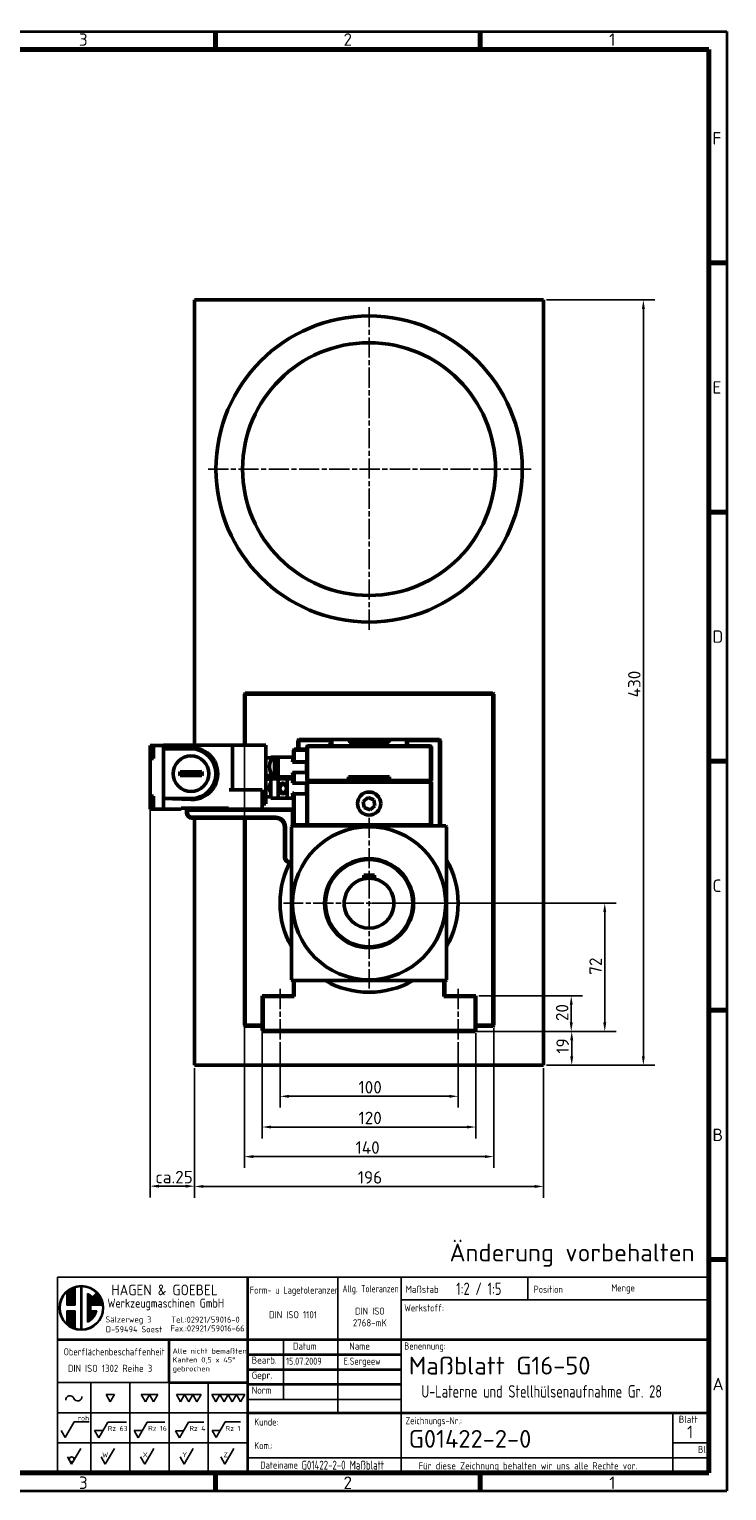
# Model space of a CAD drawing. Header units: millimetres. Extents: x 10 to 1178, y 10 to 831.
# Tile 5 of 5: x 786 to 1178, y 10 to 831. Entities that reach past the tile are written whole.
import ezdxf
from ezdxf.enums import TextEntityAlignment as Align

# ---------------------------------------------------------------- set-up
doc = ezdxf.new("R2010")
doc.units = ezdxf.units.MM
doc.header["$LTSCALE"] = 2
doc.linetypes.add('CHAIN', pattern=[0.3543, 0.2362, -0.0295, 0.0591, -0.0295])
doc.layers.get('0').update_dxf_attribs({"lineweight": 25})
for name, color, linetype, lineweight in [('AM_BOR', 7, 'Continuous', 50), ('Bemaßung (ISO)', 7, 'Continuous', 25), ('Mittellinie (ISO)', 7, 'Continuous', 25), ('Mittelpunktmarkierung (ISO)', 7, 'Continuous', 25), ('Rahmen (ISO)', 7, 'Continuous', 70), ('Sichtbar (ISO)', 7, 'Continuous', 50), ('Symbol (ISO)', 7, 'Continuous', 25), ('Titel (ISO)', 7, 'Continuous', 50)]:
    doc.layers.add(name, color=color, linetype=linetype, lineweight=lineweight)
doc.styles.add('ACDINTS_30', font='isocp.shx')
doc.styles.add('ACDINTS_31', font='isocp.shx')
doc.styles.add('ACDINTS_32', font='isocp.shx')
doc.styles.add('ACDINTS_33', font='isocp.shx')
doc.styles.add('ACDINTS_34', font='isocp.shx')
doc.styles.add('ACDINTS_35', font='isocp.shx')
doc.styles.add('ACDINTS_40', font='isocp.shx')
doc.styles.add('ACDINTS_41', font='isocp.shx')
doc.styles.add('Notiztext (DIN)', font='isocpeur.ttf')
doc.styles.get("Standard").update_dxf_attribs({"font": 'ISOCP.shx'})
doc.styles.add('TextStyle32', font='isocp.shx')
doc.styles.add('TextStyle51', font='isocp.shx', dxfattribs={"width": 0.8})
doc.styles.add('TextStyle52', font='isocp.shx', dxfattribs={"width": 0.8})
doc.styles.add('TextStyle53', font='isocp.shx')
doc.styles.add('TextStyle54', font='isocp.shx')
doc.styles.add('TextStyle55', font='isocp.shx', dxfattribs={"width": 0.8})
doc.styles.add('TextStyle56', font='isocp.shx', dxfattribs={"width": 0.8})
doc.styles.add('TextStyle59', font='isocp.shx', dxfattribs={"width": 0.8})
doc.styles.add('TextStyle60', font='isocp.shx', dxfattribs={"width": 0.8})
doc.styles.add('TextStyle61', font='isocp.shx', dxfattribs={"width": 0.8})
doc.styles.add('TextStyle62', font='isocp.shx')
doc.styles.add('TextStyle63', font='isocp.shx')
doc.styles.add('TextStyle64', font='isocp.shx', dxfattribs={"width": 0.8})
doc.styles.add('TextStyle65', font='isocp.shx', dxfattribs={"width": 0.8})
doc.dimstyles.new('Standard (DIN)', dxfattribs={"dimscale": 2, "dimtxt": 3.5, "dimasz": 2.5, "dimexe": 3.175, "dimexo": 0.8, "dimgap": 0.8, "dimtad": 1, "dimdec": 3, "dimrnd": 1e-08, "dimtxsty": 'Notiztext (DIN)', "dimcen": 0.09, "dimdle": 10, "dimclrd": 256, "dimclre": 256, "dimclrt": 256, "dimazin": 2, "dimtfac": 0.571429, "dimtdec": 3, "dimtmove": 0, "dimatfit": 3, "dimfxl": 1, "dimtolj": 1, "dimlwd": -1, "dimlwe": -1, "dimarcsym": 0})

# ---------------------------------------------------------------- blocks, each defined once
blk = doc.blocks.new('Ränder Hagen+Goebel Rahmen')
at = {"layer": 'Rahmen (ISO)', "linetype": 'Continuous', "lineweight": 35}
for p, q in [((5, 415), (589, 415)), ((589, 415), (589, 5)), ((5, 5), (589, 5))]:
    blk.add_line(p, q, dxfattribs=at)
at = {"layer": 'Rahmen (ISO)'}
for p, q in [((445.5, 410), (445.5, 415)), ((519.75, 410), (519.75, 415)), ((10, 410), (584, 410)), ((584, 410), (584, 10)), ((584, 350), (589, 350)), ((584, 280), (589, 280)), ((584, 210), (589, 210)), ((584, 140), (589, 140)), ((584, 70), (589, 70)), ((10, 10), (584, 10)), ((445.5, 10), (445.5, 5)), ((519.75, 10), (519.75, 5))]:
    blk.add_line(p, q, dxfattribs=at)
at = {"layer": 'Symbol (ISO)', "char_height": 3.5, "style": 'Notiztext (DIN)'}
for s, insert, attachment_point in [('3', (408.375, 411), 8), ('2', (482.625, 411), 8), ('1', (556.875, 411), 8), ('F', (585, 385), 4), ('E', (585, 315), 4), ('D', (585, 245), 4), ('C', (585, 175), 4), ('B', (585, 105), 4), ('A', (585, 35), 4), ('3', (408.375, 9), 2), ('2', (482.625, 9), 2), ('1', (556.875, 9), 2)]:
    blk.add_mtext(s, dxfattribs=dict(at, insert=insert, attachment_point=attachment_point))
blk = doc.blocks.new('Schriftfelder Hagen+Goebel')
at = {"color": 7}
for p, q in [((294.29, 154.82), (111.41, 154.82)), ((111.41, 154.82), (111.41, 99.83)), ((294.29, 99.83), (294.29, 154.82)), ((111.41, 99.83), (294.29, 99.83))]:
    blk.add_line(p, q, dxfattribs=at)
at = {"color": 7, "linetype": 'Continuous', "lineweight": 25}
for p, q in [((116.39, 151.98), (116.39, 147.01)), ((117.99, 152.46), (117.99, 139.96)), ((118.25, 152.46), (118.25, 139.96)), ((114.07, 150.62), (114.07, 147.01)), ((114.34, 150.85), (114.34, 147.01)), ((114.6, 151.05), (114.6, 147.01)), ((114.87, 151.24), (114.87, 147.01)), ((115.13, 151.4), (115.13, 147.01)), ((115.4, 151.54), (115.4, 147.01)), ((115.67, 151.67), (115.67, 147.01)), ((115.93, 151.78), (115.93, 147.01)), ((116.2, 151.88), (116.2, 147.01)), ((119.85, 150.25), (119.85, 142.17)), ((120.12, 150.12), (120.12, 142.3)), ((120.38, 149.97), (120.38, 142.45)), ((120.65, 149.8), (120.65, 142.62)), ((120.92, 149.6), (120.92, 147.01)), ((121.18, 149.36), (121.18, 147.01)), ((121.23, 149.31), (122.36, 150.44)), ((121.45, 149.54), (121.45, 147.01)), ((121.71, 149.8), (121.71, 147.01)), ((121.98, 150.07), (121.98, 147.01)), ((122.25, 150.33), (122.25, 147.01)), ((122.51, 150.25), (122.51, 147.01)), ((122.78, 149.97), (122.78, 147.01)), ((123.04, 149.62), (123.04, 147.01)), ((123.31, 149.2), (123.31, 147.01)), ((123.58, 148.68), (123.58, 147.01)), ((123.84, 147.97), (123.84, 147.01)), ((114.07, 147.01), (116.39, 147.01)), ((114.07, 145.41), (114.07, 141.8)), ((114.07, 145.41), (116.39, 145.41)), ((114.34, 145.41), (114.34, 141.57)), ((114.6, 145.41), (114.6, 141.37)), ((114.87, 145.41), (114.87, 141.18)), ((115.13, 145.41), (115.13, 141.02)), ((115.4, 145.41), (115.4, 140.88)), ((115.67, 145.41), (115.67, 140.75)), ((115.93, 145.41), (115.93, 140.64)), ((116.2, 145.41), (116.2, 140.54)), ((116.39, 145.41), (116.39, 140.44)), ((120.78, 147.01), (124.06, 147.01)), ((120.78, 147.01), (120.78, 145.41)), ((120.78, 145.41), (122.44, 145.41)), ((120.92, 145.41), (120.92, 142.82)), ((121.18, 145.41), (121.18, 143.06)), ((121.45, 145.41), (121.45, 143.34)), ((121.71, 145.41), (121.71, 143.68)), ((121.98, 145.41), (121.98, 144.11)), ((122.25, 145.41), (122.25, 144.7)), ((111.41, 125.21), (142.75, 125.21)), ((120.75, 125.21), (120.75, 99.83)), ((131.75, 125.21), (131.75, 99.83)), ((142.75, 125.21), (142.75, 99.83)), ((153.75, 125.21), (153.75, 99.83)), ((111.41, 116.75), (164.75, 116.75)), ((111.41, 108.29), (164.75, 108.29))]:
    blk.add_line(p, q, dxfattribs=at)
at = {"color": 7, "linetype": 'Continuous', "lineweight": 35}
blk.add_line((142.75, 125.21), (164.75, 125.21), dxfattribs=at)
for p, q in [((125.1, 121.84), (127.41, 121.84)), ((125.1, 121.84), (126.25, 119.84)), ((126.25, 119.84), (127.41, 121.84)), ((134.94, 121.85), (137.25, 121.85)), ((134.94, 121.85), (136.1, 119.85)), ((136.1, 119.85), (137.25, 121.85)), ((137.25, 121.85), (138.41, 119.85)), ((137.25, 121.85), (139.56, 121.85)), ((138.41, 119.85), (139.56, 121.85)), ((144.79, 121.84), (147.1, 121.84)), ((144.79, 121.84), (145.94, 119.84)), ((145.94, 119.84), (147.1, 121.84)), ((148.25, 119.84), (147.1, 121.84)), ((149.41, 121.84), (147.1, 121.84)), ((149.41, 121.84), (148.25, 119.84)), ((149.41, 121.84), (150.56, 119.84)), ((149.41, 121.84), (151.72, 121.84)), ((150.56, 119.84), (151.72, 121.84)), ((154.73, 121.84), (155.88, 119.84)), ((154.73, 121.84), (157.04, 121.84)), ((155.88, 119.84), (157.04, 121.84)), ((157.04, 121.84), (159.35, 121.84)), ((157.04, 121.84), (158.19, 119.84)), ((158.19, 119.84), (159.35, 121.84)), ((161.66, 121.84), (159.35, 121.84)), ((160.5, 119.84), (159.35, 121.84)), ((161.66, 121.84), (160.5, 119.84)), ((161.66, 121.84), (163.97, 121.84)), ((161.66, 121.84), (162.81, 119.84)), ((162.81, 119.84), (163.97, 121.84)), ((112.45, 111.77), (113.6, 109.77)), ((113.6, 109.77), (116.15, 114.17)), ((116.15, 114.17), (120.35, 114.17)), ((121.85, 111.74), (123.01, 109.74)), ((121.85, 111.74), (124.16, 111.74)), ((123.01, 109.74), (125.55, 114.14)), ((125.55, 114.14), (130.76, 114.14)), ((132.92, 111.74), (134.08, 109.74)), ((132.92, 111.74), (135.23, 111.74)), ((134.08, 109.74), (136.62, 114.14)), ((136.62, 114.14), (141.57, 114.14)), ((144.53, 111.7), (146.84, 111.7)), ((144.53, 111.7), (145.69, 109.7)), ((145.69, 109.7), (148.23, 114.1)), ((148.23, 114.1), (152.55, 114.1)), ((154.81, 111.79), (157.12, 111.79)), ((154.81, 111.79), (155.96, 109.79)), ((155.96, 109.79), (158.5, 114.19)), ((158.5, 114.19), (162.82, 114.19)), ((114.25, 104.33), (115.4, 102.33)), ((115.4, 102.33), (117.94, 106.73)), ((123.7, 104.33), (124.85, 102.33)), ((124.85, 102.33), (127.39, 106.73)), ((134.76, 104.33), (135.92, 102.33)), ((135.92, 102.33), (138.46, 106.73)), ((145.85, 104.33), (147.01, 102.33)), ((147.01, 102.33), (149.55, 106.73)), ((157.23, 104.33), (158.39, 102.33)), ((158.39, 102.33), (160.93, 106.73))]:
    blk.add_line(p, q)
at = {"color": 7, "lineweight": 35}
blk.add_line((164.75, 120.98), (164.75, 99.83), dxfattribs=at)
at = {"color": 7, "linetype": 'Continuous', "lineweight": 25}
for radius in [6.25, 5.99]:
    blk.add_circle((118.12, 146.21), radius, dxfattribs=at)
blk.add_circle((115.4, 103.66), 0.667)
for start, end in [(45, 66.8002), (293.1998, 349.5243)]:
    blk.add_arc((118.12, 146.21), 4.39, start, end, dxfattribs=at)
for centre, start, end in [((114.92, 120.36), 21.9122, 185.4858), ((117.09, 121.23), 201.9122, 5.4858)]:
    blk.add_arc(centre, 1.17, start, end)
at = {"layer": 'AM_BOR', "color": 7, "linetype": 'Continuous', "lineweight": 35}
for p, q in [((164.75, 154.82), (164.75, 120.98)), ((111.41, 137.35), (294.29, 137.35)), ((142.75, 125.21), (142.75, 137.35))]:
    blk.add_line(p, q, dxfattribs=at)
at = {"layer": 'AM_BOR', "color": 7, "linetype": 'Continuous', "lineweight": 25}
for p, q in [((190.15, 154.82), (190.15, 116.75)), ((207.93, 154.82), (207.93, 99.83)), ((243.49, 154.82), (243.49, 148.49)), ((207.93, 148.49), (294.29, 148.49)), ((174.91, 137.35), (174.91, 120.43)), ((164.75, 120.43), (207.93, 120.43)), ((284.13, 116.75), (284.13, 99.83)), ((284.13, 108.29), (294.29, 108.29)), ((164.75, 104.06), (294.29, 104.06))]:
    blk.add_line(p, q, dxfattribs=at)
at = {"layer": 'AM_BOR', "color": 7, "lineweight": 35}
blk.add_line((164.75, 116.75), (294.29, 116.75), dxfattribs=at)
at = {"layer": 'Titel (ISO)', "color": 7, "linetype": 'Continuous', "lineweight": 35}
for p, q in [((164.75, 133.12), (207.93, 133.12)), ((164.75, 128.89), (207.93, 128.89)), ((207.93, 124.66), (164.75, 124.66))]:
    blk.add_line(p, q, dxfattribs=at)
at = {"color": 7}
blk.add_text('HAGEN & GOEBEL', height=3, dxfattribs=at).set_placement((126.55, 149.76))
at = {"color": 7, "width": 0.9}
for s, height, p in [('Werkzeugmaschinen GmbH', 2.5, (125.45, 146.3)), ('Sälzerweg 3', 1.7, (124.88, 142.11)), ('Tel.:02921/59016-0', 1.7, (143.38, 142.07)), ('D-59494 Soest', 1.7, (124.99, 139.35)), ('Fax.:02921/59016-66', 1.7, (143.13, 139.6))]:
    blk.add_text(s, height=height, dxfattribs=at).set_placement(p)
at = {"color": 7, "style": 'ACDINTS_30', "width": 0.8}
blk.add_text('Oberflächenbeschaffenheit', height=2, dxfattribs=at).set_placement((113.16, 132.88))
at = {"color": 7, "style": 'ACDINTS_30'}
for s, p in [('Gepr.', (165.95, 126.31)), ('Norm', (165.95, 122.08))]:
    blk.add_text(s, height=2, dxfattribs=at).set_placement(p)
at = {"color": 7, "char_height": 2, "attachment_point": 1, "line_spacing_factor": 0.332}
for s, insert in [('\\fISOCP|b0|i0;\\W0.90;\\H2.0000;Werkstoff:', (208.77, 147.21)), ('\\fISOCP|b0|i0;\\W0.90;\\H2.0000;Benennung:', (208.76, 136.5)), ('\\fISOCP|b0|i0;\\W0.90;\\H2.0000;Zeichnungs-Nr.:', (209.11, 115.53))]:
    blk.add_mtext(s, dxfattribs=dict(at, insert=insert))
at = {"char_height": 1.4}
for s, insert, attachment_point, style in [('roh', (117.1, 114.56), 7, 'ACDINTS_40'), ('Rz 63', (125.53, 111.62), 7, 'ACDINTS_40'), ('Rz 16', (136.89, 111.67), 7, 'ACDINTS_40'), ('Rz 4', (148.45, 111.63), 7, 'ACDINTS_40'), ('Rz 1', (158.63, 111.62), 7, 'ACDINTS_40'), ('W', (125.69, 104.24), 9, 'ACDINTS_41'), ('X', (136.76, 104.25), 9, 'ACDINTS_41'), ('Y', (147.85, 104.24), 9, 'ACDINTS_41'), ('Z', (159.23, 104.26), 9, 'ACDINTS_41')]:
    blk.add_mtext(s, dxfattribs=dict(at, insert=insert, attachment_point=attachment_point, style=style))
at = {"color": 7, "insert": (166.66, 115.16), "char_height": 2, "width": 31.2179, "attachment_point": 1, "line_spacing_factor": 0.996}
blk.add_mtext('\\fISOCP|b0|i0;\\W0.90;\\H2.0000;Kunde:\\P\\PKom.:', dxfattribs=at)
at = {"layer": 'AM_BOR', "color": 7, "style": 'ACDINTS_30'}
for s, width, p in [('Form- u Lagetoleranzen', 0.75, (165.41, 150.21)), ('Allg. Toleranzen', 0.7, (191.43, 150.6)), ('Position', 0.8, (245.09, 150.43)), ('Menge', 0.8, (266.9, 150.83)), ('Dateiname', 0.8, (168.36, 101.05))]:
    blk.add_text(s, height=2, dxfattribs=dict(at, width=width)).set_placement(p)
for s, p in [('Maßstab', (209.15, 150.43)), ('Bearb.', (165.95, 130.54))]:
    blk.add_text(s, height=2, dxfattribs=at).set_placement(p)
at = {"layer": 'AM_BOR', "color": 7, "style": 'ACDINTS_32', "width": 0.983632}
blk.add_text('Datum', height=2, dxfattribs=at).set_placement((180.84, 134.48), align=Align.CENTER)
at = {"layer": 'AM_BOR', "color": 7, "style": 'ACDINTS_31'}
blk.add_text('Name', height=2, dxfattribs=at).set_placement((199.12, 134.48), align=Align.RIGHT)
at = {"layer": 'AM_BOR', "color": 7, "style": 'ACDINTS_32'}
for s, p in [('Blatt', (288.5, 113.9)), ('Bl', (292.31, 105.44))]:
    blk.add_text(s, height=2, dxfattribs=at).set_placement(p, align=Align.CENTER)
at = {"layer": 'AM_BOR', "color": 7, "char_height": 2, "line_spacing_factor": 0.332}
for s, insert, attachment_point, style in [('DIN ISO 1101', (177.55, 143.3), 8, 'ACDINTS_34'), ('DIN ISO 1302 Reihe 3', (114.36, 130.23), 1, 'ACDINTS_33'), ('Für diese Zeichnung behalten wir uns alle Rechte vor.', (212.76, 102.85), 1, 'ACDINTS_33')]:
    blk.add_mtext(s, dxfattribs=dict(at, insert=insert, attachment_point=attachment_point, style=style))
at = {"layer": 'AM_BOR', "color": 7, "line_spacing_factor": 0.996}
for s, insert, char_height, width, attachment_point, style in [('DIN ISO 2768-mK', (199.12, 141), 2, 15.0375, 8, 'ACDINTS_34'), (' \\PAlle nicht bemaßten Kanten 0,5 x 45° gebrochen', (143.71, 137.35), 1.5, 20.5101, 1, 'ACDINTS_35')]:
    blk.add_mtext(s, dxfattribs=dict(at, insert=insert, char_height=char_height, width=width, attachment_point=attachment_point, style=style))
at = {"layer": 'AM_BOR', "color": 7}
for tag, p, height, style, width in [('Maßstab:', (223.33, 149.84), 3.5, 'TextStyle64', 0.8), ('Positionsnummer', (254.96, 149.95), 3.5, 'TextStyle61', 0.8), ('Menge', (277.56, 149.84), 3.5, 'TextStyle60', 0.8), ('Material', (224.04, 143.99), 3, 'TextStyle52', 0.8), ('Halbzeug_(1.Zeile)', (261.93, 144.06), 3, 'TextStyle56', 0.8), ('Material_(2.Zeile)', (224.02, 139.81), 3, 'TextStyle51', 0.8), ('Halbzeug_(2.Zeile)', (261.93, 139.78), 3, 'TextStyle55', 0.8), ('ERSTELLUNGSDATUM', (175.59, 130.24), 2, 'TextStyle63', 0.9), ('AUTOR', (191.76, 130.24), 2, 'TextStyle62', 0.9), ('KONTROLLDATUM', (175.75, 126.01), 2, 'TextStyle53', 0.9), ('KONTROLLIERT_VON', (192.23, 126.32), 2, 'TextStyle54', 0.9), ('Beschreibung_2', (213.59, 121), 3.5, 'TextStyle59', 0.8), ('DATEINAME', (179.92, 100.78), 2.5, 'TextStyle65', 0.8)]:
    blk.add_attdef(tag, p, '', height=height, dxfattribs=dict(at, style=style, width=width))
at = {"layer": 'AM_BOR', "color": 7, "style": 'TextStyle32'}
blk.add_attdef('Plot-Datum', text='', height=3, dxfattribs=at).set_placement((288.92, 100.24), align=Align.CENTER)
at = {"layer": 'Titel (ISO)', "style": 'Notiztext (DIN)'}
blk.add_attdef('TITEL', text='', height=5, dxfattribs=at).set_placement((210.05, 129.99), align=Align.MIDDLE_LEFT)
at = {"layer": 'Titel (ISO)', "color": 7, "style": 'Notiztext (DIN)'}
blk.add_attdef('BAUTEILNUMMER', text='', height=5, dxfattribs=at).set_placement((210.03, 109.41), align=Align.MIDDLE_LEFT)
at = {"layer": 'Titel (ISO)', "style": 'Notiztext (DIN)'}
blk.add_attdef('Blattnummer', text='', height=3.5, dxfattribs=at).set_placement((290.13, 111.34), align=Align.MIDDLE_CENTER)
blk = doc.blocks.new('*D6')
at = {"layer": 'Bemaßung (ISO)'}
for p, q in [((854.2, 398.76), (854.2, 174.81)), ((879.2, 247.56), (879.2, 174.81)), ((874.2, 181.16), (859.2, 181.16))]:
    blk.add_line(p, q, dxfattribs=at)
for points in [[(859.2, 182), (859.2, 180.33), (854.2, 181.16)], [(874.2, 182), (874.2, 180.33), (879.2, 181.16)]]:
    blk.add_solid(points, dxfattribs=at)
at = {"layer": 'Defpoints', "color": 0}
for p in [(854.2, 400.36), (879.2, 249.16), (854.2, 181.16)]:
    blk.add_point(p, dxfattribs=at)
at = {"layer": 'Bemaßung (ISO)', "insert": (857.2, 189.76), "char_height": 7, "attachment_point": 1, "style": 'Notiztext (DIN)'}
blk.add_mtext('\\A1;ca.25', dxfattribs=at)
blk = doc.blocks.new('*D7')
at = {"layer": 'Bemaßung (ISO)'}
for p, q in [((927.2, 262.06), (927.2, 225.31)), ((1027.2, 262.06), (1027.2, 225.31)), ((932.2, 231.66), (1022.2, 231.66))]:
    blk.add_line(p, q, dxfattribs=at)
for points in [[(932.2, 232.5), (932.2, 230.83), (927.2, 231.66)], [(1022.2, 232.5), (1022.2, 230.83), (1027.2, 231.66)]]:
    blk.add_solid(points, dxfattribs=at)
at = {"layer": 'Defpoints', "color": 0}
for p in [(927.2, 263.66), (1027.2, 263.66), (1027.2, 231.66)]:
    blk.add_point(p, dxfattribs=at)
at = {"layer": 'Bemaßung (ISO)', "insert": (971.25, 240.26), "char_height": 7, "attachment_point": 1, "style": 'Notiztext (DIN)'}
blk.add_mtext('\\A1;100', dxfattribs=at)
blk = doc.blocks.new('*D8')
at = {"layer": 'Bemaßung (ISO)'}
for p, q in [((917.2, 286.56), (917.2, 208.05)), ((1037.2, 267.06), (1037.2, 208.05)), ((922.2, 214.4), (1032.2, 214.4))]:
    blk.add_line(p, q, dxfattribs=at)
for points in [[(922.2, 215.24), (922.2, 213.57), (917.2, 214.4)], [(1032.2, 215.24), (1032.2, 213.57), (1037.2, 214.4)]]:
    blk.add_solid(points, dxfattribs=at)
at = {"layer": 'Defpoints', "color": 0}
for p in [(917.2, 288.16), (1037.2, 268.66), (1037.2, 214.4)]:
    blk.add_point(p, dxfattribs=at)
at = {"layer": 'Bemaßung (ISO)', "insert": (971.25, 223), "char_height": 7, "attachment_point": 1, "style": 'Notiztext (DIN)'}
blk.add_mtext('\\A1;120', dxfattribs=at)
blk = doc.blocks.new('*D9')
at = {"layer": 'Bemaßung (ISO)'}
for p, q in [((907.2, 456.06), (907.2, 191.43)), ((1047.2, 270.06), (1047.2, 191.43)), ((912.2, 197.78), (1042.2, 197.78))]:
    blk.add_line(p, q, dxfattribs=at)
for points in [[(912.2, 198.62), (912.2, 196.95), (907.2, 197.78)], [(1042.2, 198.62), (1042.2, 196.95), (1047.2, 197.78)]]:
    blk.add_solid(points, dxfattribs=at)
at = {"layer": 'Defpoints', "color": 0}
for p in [(907.2, 457.66), (1047.2, 271.66), (1047.2, 197.78)]:
    blk.add_point(p, dxfattribs=at)
at = {"layer": 'Bemaßung (ISO)', "insert": (969.61, 206.38), "char_height": 7, "attachment_point": 1, "style": 'Notiztext (DIN)'}
blk.add_mtext('\\A1;140', dxfattribs=at)
blk = doc.blocks.new('*D10')
at = {"layer": 'Bemaßung (ISO)'}
for p, q in [((879.2, 247.56), (879.2, 174.66)), ((1075.2, 247.56), (1075.2, 174.66)), ((884.2, 181.01), (1070.2, 181.01))]:
    blk.add_line(p, q, dxfattribs=at)
for points in [[(884.2, 181.84), (884.2, 180.18), (879.2, 181.01)], [(1070.2, 181.84), (1070.2, 180.18), (1075.2, 181.01)]]:
    blk.add_solid(points, dxfattribs=at)
at = {"layer": 'Defpoints', "color": 0}
for p in [(879.2, 249.16), (1075.2, 249.16), (1075.2, 181.01)]:
    blk.add_point(p, dxfattribs=at)
at = {"layer": 'Bemaßung (ISO)', "insert": (970.83, 189.61), "char_height": 7, "attachment_point": 1, "style": 'Notiztext (DIN)'}
blk.add_mtext('\\A1;196', dxfattribs=at)
blk = doc.blocks.new('*D11')
at = {"layer": 'Bemaßung (ISO)'}
for p, q in [((1038.8, 288.16), (1097.05, 288.16)), ((1090.7, 283.16), (1090.7, 273.16)), ((1038.3, 268.16), (1097.05, 268.16))]:
    blk.add_line(p, q, dxfattribs=at)
for points in [[(1089.87, 283.16), (1091.53, 283.16), (1090.7, 288.16)], [(1089.87, 273.16), (1091.53, 273.16), (1090.7, 268.16)]]:
    blk.add_solid(points, dxfattribs=at)
at = {"layer": 'Defpoints', "color": 0}
for p in [(1037.2, 288.16), (1036.7, 268.16), (1090.7, 268.16)]:
    blk.add_point(p, dxfattribs=at)
at = {"layer": 'Bemaßung (ISO)', "insert": (1082.1, 273.96), "char_height": 7, "attachment_point": 1, "rotation": 90, "style": 'Notiztext (DIN)'}
blk.add_mtext('\\A1;20', dxfattribs=at)
blk = doc.blocks.new('*D12')
at = {"layer": 'Bemaßung (ISO)'}
for p, q in [((978.8, 340.16), (1115.86, 340.16)), ((1109.51, 273.16), (1109.51, 335.16)), ((919.3, 268.16), (1115.86, 268.16))]:
    blk.add_line(p, q, dxfattribs=at)
for points in [[(1108.67, 335.16), (1110.34, 335.16), (1109.51, 340.16)], [(1108.67, 273.16), (1110.34, 273.16), (1109.51, 268.16)]]:
    blk.add_solid(points, dxfattribs=at)
at = {"layer": 'Defpoints', "color": 0}
for p in [(977.2, 340.16), (1109.51, 340.16), (917.7, 268.16)]:
    blk.add_point(p, dxfattribs=at)
at = {"layer": 'Bemaßung (ISO)', "insert": (1100.91, 299.96), "char_height": 7, "attachment_point": 1, "rotation": 90, "style": 'Notiztext (DIN)'}
blk.add_mtext('\\A1;72', dxfattribs=at)
blk = doc.blocks.new('*D13')
at = {"layer": 'Bemaßung (ISO)'}
for p, q in [((1038.3, 268.16), (1097.32, 268.16)), ((1090.97, 254.16), (1090.97, 263.16)), ((1076.8, 249.16), (1097.32, 249.16))]:
    blk.add_line(p, q, dxfattribs=at)
for points in [[(1090.13, 263.16), (1091.8, 263.16), (1090.97, 268.16)], [(1090.13, 254.16), (1091.8, 254.16), (1090.97, 249.16)]]:
    blk.add_solid(points, dxfattribs=at)
at = {"layer": 'Defpoints', "color": 0}
for p in [(1036.7, 268.16), (1090.97, 268.16), (1075.2, 249.16)]:
    blk.add_point(p, dxfattribs=at)
at = {"layer": 'Bemaßung (ISO)', "insert": (1082.37, 255.62), "char_height": 7, "attachment_point": 1, "rotation": 90, "style": 'Notiztext (DIN)'}
blk.add_mtext('\\A1;19', dxfattribs=at)
blk = doc.blocks.new('*D14')
at = {"layer": 'Bemaßung (ISO)'}
for p, q in [((1076.8, 679.16), (1137.55, 679.16)), ((1131.2, 674.16), (1131.2, 254.16)), ((1076.8, 249.16), (1137.55, 249.16))]:
    blk.add_line(p, q, dxfattribs=at)
for points in [[(1130.37, 674.16), (1132.03, 674.16), (1131.2, 679.16)], [(1130.37, 254.16), (1132.03, 254.16), (1131.2, 249.16)]]:
    blk.add_solid(points, dxfattribs=at)
at = {"layer": 'Defpoints', "color": 0}
for p in [(1075.2, 679.16), (1075.2, 249.16), (1131.2, 249.16)]:
    blk.add_point(p, dxfattribs=at)
at = {"layer": 'Bemaßung (ISO)', "insert": (1122.6, 455.85), "char_height": 7, "attachment_point": 1, "rotation": 90, "style": 'Notiztext (DIN)'}
blk.add_mtext('\\A1;430', dxfattribs=at)

msp = doc.modelspace()

# ---------------------------------------------------------------- linework, layer by layer
at = {"layer": 'Mittellinie (ISO)', "linetype": 'CHAIN', "ltscale": 23.990969}
for p, q in [((927.2015, 263.6627), (927.2015, 292.1627)), ((1027.2015, 263.6627), (1027.2015, 292.1627))]:
    msp.add_line(p, q, dxfattribs=at)
at = {"layer": 'Mittelpunktmarkierung (ISO)', "linetype": 'CHAIN', "ltscale": 23.990969}
for p, q in [((977.2015, 675.1627), (977.2015, 493.1627)), ((1068.2015, 584.1627), (886.2015, 584.1627)), ((977.2015, 388.1627), (977.2015, 292.1627)), ((1025.2015, 340.1627), (929.2015, 340.1627))]:
    msp.add_line(p, q, dxfattribs=at)
at = {"layer": 'Sichtbar (ISO)'}
for p, q in [((879.2015, 428.9627), (879.2015, 679.1627)), ((879.2015, 679.1627), (1075.2015, 679.1627)), ((1075.2015, 679.1627), (1075.2015, 249.1627)), ((907.7015, 458.1627), (907.2015, 457.6627)), ((907.2015, 457.6627), (907.7015, 457.6627)), ((907.2015, 457.6627), (907.2015, 428.9627)), ((907.7015, 458.1627), (907.7015, 457.6627)), ((1046.7015, 458.1627), (907.7015, 458.1627)), ((907.7015, 457.6627), (1046.7015, 457.6627)), ((907.7015, 428.9627), (907.7015, 457.6627)), ((1047.2015, 457.6627), (1046.7015, 458.1627)), ((1046.7015, 457.6627), (1046.7015, 458.1627)), ((1046.7015, 457.6627), (1047.2015, 457.6627)), ((1046.7015, 457.6627), (1046.7015, 271.6627)), ((1047.2015, 271.6627), (1047.2015, 457.6627)), ((854.2015, 428.8627), (854.2015, 425.5627)), ((856.2015, 428.8627), (854.2015, 428.8627)), ((854.4015, 427.5471), (854.4015, 425.9627)), ((854.8579, 428.0452), (856.2015, 428.1627)), ((856.2015, 428.8627), (856.2015, 421.5627)), ((861.7015, 428.8627), (856.2015, 428.8627)), ((861.7015, 428.8627), (861.7015, 428.9627)), ((898.6713, 428.9627), (861.7015, 428.9627)), ((861.7015, 428.8627), (861.7015, 393.0627)), ((861.7015, 426.9627), (877.2015, 427.504)), ((898.6713, 428.9627), (900.6015, 428.9627)), ((901.2713, 428.9627), (900.6015, 428.9627)), ((900.6015, 403.9627), (900.6015, 428.9627)), ((906.1277, 428.9627), (901.2713, 428.9627)), ((908.3447, 428.9627), (906.1277, 428.9627)), ((915.6969, 428.9627), (908.3447, 428.9627)), ((917.8099, 428.9627), (915.6969, 428.9627)), ((918.2015, 428.9627), (917.8099, 428.9627)), ((918.2015, 428.9627), (919.2015, 428.9627)), ((919.2015, 395.9627), (919.2015, 428.9627)), ((937.7015, 432.1627), (937.2015, 431.6627)), ((937.2015, 431.6627), (937.7015, 431.6627)), ((937.2015, 431.6627), (937.2015, 426.6627)), ((937.7015, 432.1627), (937.7015, 431.6627)), ((956.2015, 432.1627), (937.7015, 432.1627)), ((937.7015, 431.6627), (956.2015, 431.6627)), ((937.7015, 426.6627), (937.7015, 431.6627)), ((942.2015, 428.1627), (942.7015, 428.6627)), ((942.2015, 428.1627), (942.7015, 428.1627)), ((942.2015, 428.1627), (942.2015, 409.1627)), ((942.7015, 428.1627), (942.7015, 428.6627)), ((1011.7015, 428.6627), (942.7015, 428.6627)), ((942.7015, 428.1627), (1011.7015, 428.1627)), ((942.7015, 409.1627), (942.7015, 428.1627)), ((965.2015, 432.1627), (956.2015, 432.1627)), ((956.2015, 428.6627), (956.2015, 432.1627)), ((965.2015, 432.1627), (975.2015, 432.1627)), ((967.2015, 430.1627), (965.2015, 432.1627)), ((987.2015, 430.1627), (967.2015, 430.1627)), ((967.2015, 428.6627), (967.2015, 430.1627)), ((975.2015, 432.1627), (979.2015, 432.1627)), ((975.7788, 431.1627), (975.2015, 432.1627)), ((978.6241, 431.1627), (975.7788, 431.1627)), ((979.2015, 432.1627), (978.6241, 431.1627)), ((979.2015, 432.1627), (989.2015, 432.1627)), ((989.2015, 432.1627), (987.2015, 430.1627)), ((987.2015, 428.6627), (987.2015, 430.1627)), ((998.2015, 432.1627), (989.2015, 432.1627)), ((1016.7015, 432.1627), (998.2015, 432.1627)), ((998.2015, 428.6627), (998.2015, 432.1627)), ((998.2015, 431.6627), (1016.7015, 431.6627)), ((998.7015, 431.0127), (998.2015, 431.5127)), ((998.7015, 431.0127), (998.7015, 428.6627)), ((998.7015, 429.1627), (999.7015, 429.1627)), ((999.7015, 429.1627), (999.7015, 428.6627)), ((1011.7015, 428.6627), (1012.2015, 428.1627)), ((1011.7015, 428.6627), (1011.7015, 428.1627)), ((1011.7015, 428.1627), (1012.2015, 428.1627)), ((1011.7015, 428.1627), (1011.7015, 409.1627)), ((1012.2015, 409.1627), (1012.2015, 428.1627)), ((1016.7015, 432.1627), (1017.2015, 431.6627)), ((1016.7015, 432.1627), (1016.7015, 431.6627)), ((1016.7015, 431.6627), (1017.2015, 431.6627)), ((1016.7015, 431.6627), (1016.7015, 383.6627)), ((1017.2015, 383.6627), (1017.2015, 431.6627)), ((854.2015, 425.5627), (854.2015, 421.5627)), ((856.2015, 421.5627), (854.2015, 421.5627)), ((854.2015, 421.5627), (854.2015, 400.3627)), ((854.4015, 425.9627), (854.8579, 425.9627)), ((854.8579, 425.1627), (854.4015, 425.1627)), ((854.4015, 425.1627), (854.4015, 423.1783)), ((854.8579, 425.9627), (855.2115, 425.9627)), ((855.2115, 425.1627), (854.8579, 425.1627)), ((854.8579, 422.6802), (856.2015, 422.5627)), ((855.2115, 425.1627), (855.2115, 425.9627)), ((877.2015, 426.9627), (861.7015, 426.9627)), ((919.2015, 421.9527), (924.1241, 421.9527)), ((926.1015, 422.1627), (922.1015, 422.1627)), ((922.1015, 421.9527), (922.1015, 422.1627)), ((924.1241, 411.9727), (924.1241, 421.9527)), ((934.6015, 422.1627), (926.1015, 422.1627)), ((926.1015, 411.1627), (926.1015, 422.1627)), ((934.1299, 419.3627), (934.6015, 422.1617)), ((942.1015, 419.3627), (934.1299, 419.3627)), ((934.6015, 422.1617), (934.6015, 422.1627)), ((935.2015, 426.6627), (934.7015, 426.1627)), ((934.7015, 426.1627), (935.2015, 426.1627)), ((934.7015, 426.1627), (934.7015, 419.6627)), ((934.7015, 419.6627), (935.2015, 419.6627)), ((934.9575, 419.3627), (934.9575, 419.6627)), ((935.2015, 426.6627), (935.2015, 426.1627)), ((942.2015, 426.6627), (935.2015, 426.6627)), ((935.2015, 426.1627), (942.2015, 426.1627)), ((935.2015, 419.6627), (935.2015, 426.1627)), ((942.2015, 419.6627), (935.2015, 419.6627)), ((942.1015, 419.6627), (942.1015, 419.3627)), ((942.1015, 413.6627), (942.1015, 419.3627)), ((871.0508, 413.9627), (883.3521, 413.9627)), ((883.3521, 411.9627), (871.0508, 411.9627)), ((919.2015, 411.9727), (924.1241, 411.9727)), ((922.1015, 411.1627), (922.1015, 411.9727)), ((926.1015, 411.1627), (922.1015, 411.1627)), ((934.6015, 411.1627), (926.1015, 411.1627)), ((934.6015, 411.1637), (934.1805, 413.6627)), ((934.1805, 413.6627), (934.7015, 413.6627)), ((934.6015, 411.1627), (934.6015, 411.1637)), ((934.7015, 413.6627), (934.7015, 407.6627)), ((935.2015, 413.6627), (934.7015, 413.6627)), ((935.2015, 407.6627), (935.2015, 413.6627)), ((935.2015, 413.6627), (942.2015, 413.6627)), ((965.7015, 411.1627), (965.7015, 409.1627)), ((965.7015, 411.1627), (966.2015, 410.6627)), ((988.7015, 411.1627), (965.7015, 411.1627)), ((966.2015, 409.1627), (966.2015, 410.6627)), ((966.2015, 410.6627), (988.2015, 410.6627)), ((975.2015, 410.1627), (975.4901, 410.6627)), ((978.9128, 410.6627), (979.2015, 410.1627)), ((988.7015, 411.1627), (988.2015, 410.6627)), ((988.2015, 410.6627), (988.2015, 409.1627)), ((988.7015, 409.1627), (988.7015, 411.1627)), ((915.2713, 403.9627), (898.6713, 403.9627)), ((915.2713, 403.9627), (917.2015, 403.9627)), ((917.2015, 392.9627), (917.2015, 403.9627)), ((919.2015, 409.9527), (922.1015, 409.9527)), ((922.1015, 410.1627), (922.1015, 399.1627)), ((922.1015, 410.1627), (926.1015, 410.1627)), ((926.1015, 410.1627), (926.1015, 399.1627)), ((926.1015, 410.1627), (931.1878, 410.1627)), ((928.6515, 407.6627), (928.6534, 407.6627)), ((931.1878, 410.1627), (931.1878, 399.1627)), ((931.1878, 410.1627), (934.6015, 410.1627)), ((934.1805, 407.6627), (934.6015, 410.1617)), ((934.7015, 407.6627), (934.1805, 407.6627)), ((934.6015, 410.1617), (934.6015, 410.1627)), ((934.7015, 407.6627), (935.2015, 407.6627)), ((942.2015, 407.6627), (935.2015, 407.6627)), ((942.1015, 407.6627), (942.1015, 401.6627)), ((942.2015, 409.1627), (942.7015, 409.1627)), ((942.7015, 408.6627), (942.2015, 409.1627)), ((942.7015, 408.6627), (942.2015, 408.1627)), ((942.7015, 408.1627), (942.2015, 408.1627)), ((942.2015, 408.1627), (942.2015, 384.1627)), ((942.7015, 408.6627), (942.7015, 409.1627)), ((965.7015, 409.1627), (942.7015, 409.1627)), ((942.7015, 408.1627), (942.7015, 408.6627)), ((1011.7015, 408.6627), (942.7015, 408.6627)), ((942.7015, 384.1627), (942.7015, 408.1627)), ((942.7015, 408.1627), (1011.7015, 408.1627)), ((965.7015, 408.6627), (965.7015, 409.1627)), ((966.2015, 409.1627), (965.7015, 408.6627)), ((966.2015, 409.1627), (965.7015, 409.1627)), ((967.7015, 410.1627), (966.2015, 410.1627)), ((966.2015, 409.6627), (967.2015, 409.6627)), ((967.2015, 409.6627), (967.7015, 410.1627)), ((967.7015, 409.6627), (967.2015, 409.6627)), ((967.2015, 409.6627), (967.2015, 408.6627)), ((967.7015, 409.6627), (967.7015, 410.1627)), ((986.7015, 410.1627), (967.7015, 410.1627)), ((967.7015, 408.6627), (967.7015, 409.6627)), ((967.7015, 409.6627), (986.7015, 409.6627)), ((986.7015, 409.6627), (986.7015, 410.1627)), ((987.2015, 409.6627), (986.7015, 410.1627)), ((988.2015, 410.1627), (986.7015, 410.1627)), ((987.2015, 409.6627), (986.7015, 409.6627)), ((986.7015, 409.6627), (986.7015, 408.6627)), ((987.2015, 408.6627), (987.2015, 409.6627)), ((987.2015, 409.6627), (988.2015, 409.6627)), ((988.7015, 409.1627), (988.2015, 409.1627)), ((988.7015, 408.6627), (988.2015, 409.1627)), ((988.7015, 409.1627), (988.7015, 408.6627)), ((1011.7015, 409.1627), (988.7015, 409.1627)), ((1011.7015, 409.1627), (1011.7015, 408.6627)), ((1012.2015, 409.1627), (1011.7015, 408.6627)), ((1011.7015, 409.1627), (1012.2015, 409.1627)), ((1011.7015, 408.6627), (1011.7015, 408.1627)), ((1012.2015, 408.1627), (1011.7015, 408.6627)), ((1012.2015, 408.1627), (1011.7015, 408.1627)), ((1011.7015, 408.1627), (1011.7015, 384.1627)), ((1012.2015, 384.1627), (1012.2015, 408.1627)), ((856.2015, 400.3627), (854.2015, 400.3627)), ((854.2015, 400.3627), (854.2015, 396.3627)), ((854.2015, 396.3627), (854.2015, 393.0627)), ((854.4015, 398.3471), (854.4015, 396.5627)), ((854.4015, 396.5627), (854.8579, 396.5627)), ((854.8579, 395.7627), (854.4015, 395.7627)), ((854.4015, 395.7627), (854.4015, 393.9783)), ((854.8579, 398.8452), (856.2015, 398.9627)), ((854.8579, 396.5627), (855.2115, 396.5627)), ((855.2115, 395.7627), (854.8579, 395.7627)), ((855.2115, 395.7627), (855.2115, 396.5627)), ((856.2015, 400.3627), (856.2015, 393.0627)), ((877.2015, 398.4214), (861.7015, 398.9627)), ((877.2015, 398.9627), (861.7015, 398.9627)), ((917.2015, 395.9627), (917.8099, 395.9627)), ((917.8099, 395.9627), (918.2015, 395.9627)), ((919.2015, 395.9627), (918.2015, 395.9627)), ((919.2015, 399.9727), (922.1015, 399.9727)), ((922.1015, 399.1627), (926.1015, 399.1627)), ((926.1015, 399.1627), (931.1878, 399.1627)), ((928.6515, 401.6627), (928.6534, 401.6627)), ((931.1878, 399.1627), (934.6015, 399.1627)), ((934.6015, 399.1637), (934.1299, 401.9627)), ((934.1299, 401.9627), (934.9575, 401.9627)), ((934.6015, 399.1627), (934.6015, 399.1637)), ((935.2015, 401.6627), (934.7015, 401.6627)), ((934.7015, 401.6627), (934.7015, 384.1627)), ((934.9575, 401.9627), (934.9575, 401.6627)), ((935.2015, 384.1627), (935.2015, 401.6627)), ((935.2015, 401.6627), (942.2015, 401.6627)), ((973.9641, 397.3953), (976.6502, 399.5827)), ((974.5153, 393.9753), (973.9641, 397.3953)), ((976.6502, 399.5827), (979.8876, 398.3501)), ((980.4389, 394.9301), (977.7527, 392.7427)), ((979.8876, 398.3501), (980.4389, 394.9301)), ((856.2015, 393.0627), (854.2015, 393.0627)), ((854.8579, 393.4802), (856.2015, 393.3627)), ((861.7015, 393.0627), (856.2015, 393.0627)), ((861.7015, 392.9627), (861.7015, 393.0627)), ((861.7015, 392.9627), (871.7015, 392.9627)), ((871.7015, 393.6627), (898.2015, 393.6627)), ((871.7015, 392.9627), (871.7015, 393.6627)), ((934.7015, 392.9627), (874.7015, 392.9627)), ((874.7015, 392.9627), (875.2015, 392.4627)), ((874.7015, 392.9627), (874.7015, 390.9627)), ((875.2015, 392.4627), (934.2015, 392.4627)), ((875.2015, 390.9627), (875.2015, 392.4627)), ((924.7015, 388.4627), (877.7015, 388.4627)), ((877.7015, 387.9627), (924.7015, 387.9627)), ((879.2015, 392.9627), (879.2015, 393.6627)), ((879.2015, 249.1627), (879.2015, 387.9627)), ((898.2015, 393.6627), (898.2015, 392.9627)), ((907.2015, 387.9627), (907.2015, 271.6627)), ((907.7015, 271.6627), (907.7015, 387.9627)), ((934.2015, 392.4627), (934.7015, 392.9627)), ((934.2015, 392.4627), (934.2015, 383.6627)), ((977.7527, 392.7427), (974.5153, 393.9753)), ((929.7015, 382.9627), (929.7015, 365.9627)), ((930.2015, 365.9627), (930.2015, 382.9627)), ((933.7015, 383.1627), (934.2015, 383.6627)), ((933.7015, 351.6844), (933.7015, 383.1627)), ((934.2015, 383.6627), (965.6798, 383.6627)), ((934.7015, 383.6627), (934.7015, 384.1627)), ((935.2015, 384.1627), (934.7015, 384.1627)), ((935.2015, 383.6627), (934.7015, 384.1627)), ((942.2015, 384.1627), (935.2015, 384.1627)), ((935.2015, 383.6627), (935.2015, 384.1627)), ((942.2015, 384.1627), (942.7015, 383.6627)), ((942.7015, 384.1627), (942.2015, 384.1627)), ((942.7015, 384.1627), (942.7015, 383.6627)), ((1011.7015, 384.1627), (942.7015, 384.1627)), ((988.7232, 383.6627), (965.6798, 383.6627)), ((988.7232, 383.6627), (1020.2015, 383.6627)), ((1012.2015, 384.1627), (1011.7015, 384.1627)), ((1011.7015, 383.6627), (1011.7015, 384.1627)), ((1011.7015, 383.6627), (1012.2015, 384.1627)), ((1020.2015, 383.6627), (1020.7015, 383.1627)), ((1020.7015, 383.1627), (1020.7015, 351.6844)), ((932.9622, 363.4627), (932.7015, 363.4627)), ((932.7015, 362.9627), (932.7025, 362.9627)), ((974.2015, 355.8627), (980.2015, 355.8627)), ((974.2015, 353.8375), (974.2015, 355.8627)), ((980.2015, 355.8627), (980.2015, 353.8375)), ((933.7015, 351.6844), (933.7015, 328.641)), ((1020.7015, 328.641), (1020.7015, 351.6844)), ((933.7015, 297.1627), (933.7015, 328.641)), ((1020.7015, 328.641), (1020.7015, 297.1627)), ((934.2015, 296.6627), (933.7015, 297.1627)), ((965.6798, 296.6627), (934.2015, 296.6627)), ((934.7015, 296.6627), (934.7015, 288.1627)), ((935.2015, 287.6627), (935.2015, 296.6627)), ((965.6798, 296.6627), (988.7232, 296.6627)), ((1020.2015, 296.6627), (988.7232, 296.6627)), ((1019.2015, 296.6627), (1019.2015, 287.6627)), ((1019.7015, 288.1627), (1019.7015, 296.6627)), ((1020.7015, 297.1627), (1020.2015, 296.6627)), ((917.7015, 287.6627), (917.2015, 288.1627)), ((917.2015, 288.1627), (917.2015, 268.6627)), ((934.7015, 288.1627), (917.2015, 288.1627)), ((917.7015, 268.6627), (917.7015, 287.6627)), ((917.7015, 287.6627), (935.2015, 287.6627)), ((935.2015, 287.6627), (934.7015, 288.1627)), ((1019.2015, 287.6627), (1019.7015, 288.1627)), ((1019.2015, 287.6627), (1036.7015, 287.6627)), ((1037.2015, 288.1627), (1019.7015, 288.1627)), ((1036.7015, 287.6627), (1037.2015, 288.1627)), ((1036.7015, 287.6627), (1036.7015, 268.6627)), ((1037.2015, 268.6627), (1037.2015, 288.1627)), ((907.2015, 271.6627), (907.7015, 271.6627)), ((907.2015, 271.6627), (907.7015, 271.1627)), ((907.7015, 271.1627), (907.7015, 271.6627)), ((917.2015, 271.6627), (907.7015, 271.6627)), ((907.7015, 271.1627), (917.2015, 271.1627)), ((1046.7015, 271.6627), (1037.2015, 271.6627)), ((1037.2015, 271.1627), (1046.7015, 271.1627)), ((1046.7015, 271.1627), (1047.2015, 271.6627)), ((1046.7015, 271.6627), (1047.2015, 271.6627)), ((1046.7015, 271.6627), (1046.7015, 271.1627)), ((917.2015, 268.6627), (917.4515, 268.4127)), ((917.4515, 268.4127), (917.7015, 268.6627)), ((917.7015, 268.1627), (917.4515, 268.4127)), ((1036.7015, 268.6627), (917.7015, 268.6627)), ((917.7015, 268.1627), (1036.7015, 268.1627)), ((1036.7015, 268.6627), (1036.9515, 268.4127)), ((1036.9515, 268.4127), (1036.7015, 268.1627)), ((1036.9515, 268.4127), (1037.2015, 268.6627)), ((1075.2015, 249.1627), (879.2015, 249.1627))]:
    msp.add_line(p, q, dxfattribs=at)
at = {"layer": 'Sichtbar (ISO)', "flags": 128}
for points in [[(924.0571, 421.9464), (924.0625, 421.9469), (924.0677, 421.9474), (924.0727, 421.9478), (924.0775, 421.9482), (924.082, 421.9487), (924.0864, 421.9491), (924.0905, 421.9494), (924.0943, 421.9498), (924.0979, 421.9501), (924.1013, 421.9505), (924.1045, 421.9508), (924.1074, 421.951), (924.1101, 421.9513), (924.1125, 421.9515), (924.1147, 421.9518), (924.1167, 421.952), (924.1184, 421.9521), (924.12, 421.9523), (924.1212, 421.9524), (924.1223, 421.9525), (924.1231, 421.9526), (924.1237, 421.9527), (924.124, 421.9527), (924.1241, 421.9527)], [(924.1241, 411.9727), (924.124, 411.9727), (924.1237, 411.9727), (924.1231, 411.9728), (924.1223, 411.9729), (924.1212, 411.973), (924.12, 411.9731), (924.1184, 411.9733), (924.1167, 411.9734), (924.1147, 411.9736), (924.1125, 411.9739), (924.1101, 411.9741), (924.1074, 411.9744), (924.1045, 411.9746), (924.1013, 411.9749), (924.0979, 411.9753), (924.0943, 411.9756), (924.0905, 411.976), (924.0864, 411.9763), (924.082, 411.9767), (924.0775, 411.9772), (924.0727, 411.9776), (924.0677, 411.978), (924.0625, 411.9785), (924.0571, 411.979)]]:
    msp.add_lwpolyline(points, dxfattribs=at)
at = {"layer": 'Sichtbar (ISO)'}
for centre, radius in [((977.2015, 584.1627), 86), ((977.2015, 584.1627), 71), ((877.2015, 412.9627), 10), ((977.2015, 396.1627), 6.5), ((977.2015, 340.1627), 43), ((977.2015, 340.1627), 25), ((977.2015, 340.1627), 24.5)]:
    msp.add_circle(centre, radius, dxfattribs=at)
for centre, radius, start, end in [((854.9015, 427.5471), 0.5, 95, 180), ((957.0015, 428.6627), 2, 113.5781785, 180), ((854.9015, 423.1783), 0.5, 180, 265), ((877.2015, 412.9627), 14, 270, 90), ((877.2015, 412.9627), 15, 331.1338885, 28.8661115), ((877.2015, 412.9627), 6.2314, 170.7654096, 189.2345904), ((877.2015, 412.9627), 6.2314, 350.7654096, 9.2345904), ((854.9015, 398.3471), 0.5, 95, 180), ((854.9015, 393.9783), 0.5, 180, 265), ((877.7015, 390.9627), 3, 180, 270), ((877.7015, 390.9627), 2.5, 180, 270), ((924.7015, 382.9627), 5.5, 0, 90), ((924.7015, 382.9627), 5, 0, 90), ((977.2015, 340.1627), 50, 150.4586395, 209.5413605), ((932.7015, 365.9627), 3, 180, 270), ((932.7015, 365.9627), 2.5, 180, 270), ((977.2015, 340.1627), 50, 330.4586395, 29.5413605), ((977.2015, 340.1627), 14, 102.3736251, 77.6263749), ((977.2015, 340.1627), 14, 77.6263749, 102.3736251), ((977.2015, 340.1627), 50, 240.4586395, 299.5413605)]:
    msp.add_arc(centre, radius, start, end, dxfattribs=at)
for centre, major_axis, ratio, start_param, end_param in [((877.7099, 412.9627), (-14.559, 0), 0.99939008, 3.66252652, 4.74731685), ((924.2015, 416.9627), (0, -4.99), 0.57735027, 3.19171384, 6.23306412), ((933.2898, 416.6627), (0, 3), 0.74895572, 5.83215849, 5.89385216), ((877.7099, 412.9627), (-14.559, 0), 0.99939008, 1.53586846, 2.62065879), ((924.2015, 404.9627), (0, -4.99), 0.57735027, 3.95833451, 5.46644345), ((928.6534, 404.6627), (0, 3), 0.74895572, 3.14159265, 6.28318531), ((933.2898, 404.6627), (0, -3), 0.74895572, 0.38933314, 0.45102681)]:
    msp.add_ellipse(centre, major_axis=major_axis, ratio=ratio, start_param=start_param, end_param=end_param, dxfattribs=at)
for centre, major_axis in [((928.6515, 404.6627), (0, -3)), ((929.0103, 404.6627), (0, -2.4585))]:
    msp.add_ellipse(centre, major_axis=major_axis, ratio=0.74895572, dxfattribs=at)

# ---------------------------------------------------------------- block references
at = {"xscale": 2, "yscale": 2, "zscale": 2}
msp.add_blockref('Ränder Hagen+Goebel Rahmen', (0, 0), dxfattribs=at)
msp.add_blockref('Schriftfelder Hagen+Goebel', (579.4132, -179.6567), dxfattribs=at).add_auto_attribs({'Blattnummer': '1 ', 'TITEL': 'Maßblatt G16-50', 'BAUTEILNUMMER': 'G01422-2-0', 'Beschreibung_2': 'U-Laterne und Stellhülsenaufnahme Gr. 28', 'AUTOR': 'E.Sergeew', 'ERSTELLUNGSDATUM': '15.07.2009', 'Maßstab:': '1:2 / 1:5', 'DATEINAME': 'G01422-2-0 Maßblatt'})

# ---------------------------------------------------------------- texts
at = {"layer": 'Symbol (ISO)', "insert": (1022.3709, 148.8929), "char_height": 10, "width": 190.126594, "attachment_point": 1, "style": 'Notiztext (DIN)'}
msp.add_mtext('{\\fISOCPEUR|b0|i0;\\H10.0000;Änderung vorbehalten}', dxfattribs=at)

# ---------------------------------------------------------------- dimensions: what is measured, and where the dimension line sits
at = {"layer": 'Bemaßung (ISO)'}
for base, p1, p2, angle, picture, middle in [((1131.2015, 249.1627), (1075.2015, 679.1627), (1075.2015, 249.1627), 90, '*D14', (1131.2015, 462.8531)), ((1047.2015, 197.7836), (907.2015, 457.6627), (1047.2015, 271.6627), 180, '*D9', (975.9142, 197.7836)), ((1109.5052, 340.1627), (917.7015, 268.1627), (977.2015, 340.1627), 90, '*D12', (1109.5052, 304.1627)), ((1037.2015, 214.4036), (917.2015, 288.1627), (1037.2015, 268.6627), 180, '*D8', (977.2015, 214.4036)), ((1090.7008, 268.1627), (1037.2015, 288.1627), (1036.7015, 268.1627), 90, '*D11', (1090.7008, 278.1627)), ((1027.2015, 231.6627), (927.2015, 263.6627), (1027.2015, 263.6627), 180, '*D7', (977.2015, 231.6627)), ((1090.966, 268.1627), (1075.2015, 249.1627), (1036.7015, 268.1627), 90, '*D13', (1090.966, 259.1182)), ((1075.2015, 181.0103), (879.2015, 249.1627), (1075.2015, 249.1627), 180, '*D10', (976.7832, 181.0103))]:
    dim = msp.add_linear_dim(base=base, p1=p1, p2=p2, angle=angle, dimstyle='Standard (DIN)', override={"dimdec": 3, "dimtp": 0, "dimtm": 0, "dimtdec": 3, "dimatfit": 2}, dxfattribs=at)
    dim.commit()
    dim.dimension.update_dxf_attribs({"geometry": picture, "text_midpoint": middle, "dimtype": 160})
dim = msp.add_linear_dim(base=(854.2015, 181.1627), p1=(879.2015, 249.1627), p2=(854.2015, 400.3627), angle=180, text='ca.<>', dimstyle='Standard (DIN)', override={"dimdec": 3, "dimtp": 0, "dimtm": 0, "dimtdec": 3, "dimatfit": 2}, dxfattribs=at)
dim.commit()
dim.dimension.update_dxf_attribs({"geometry": '*D6', "text_midpoint": (866.9977, 181.1627), "dimtype": 160})

doc.saveas('drawing.dxf')
